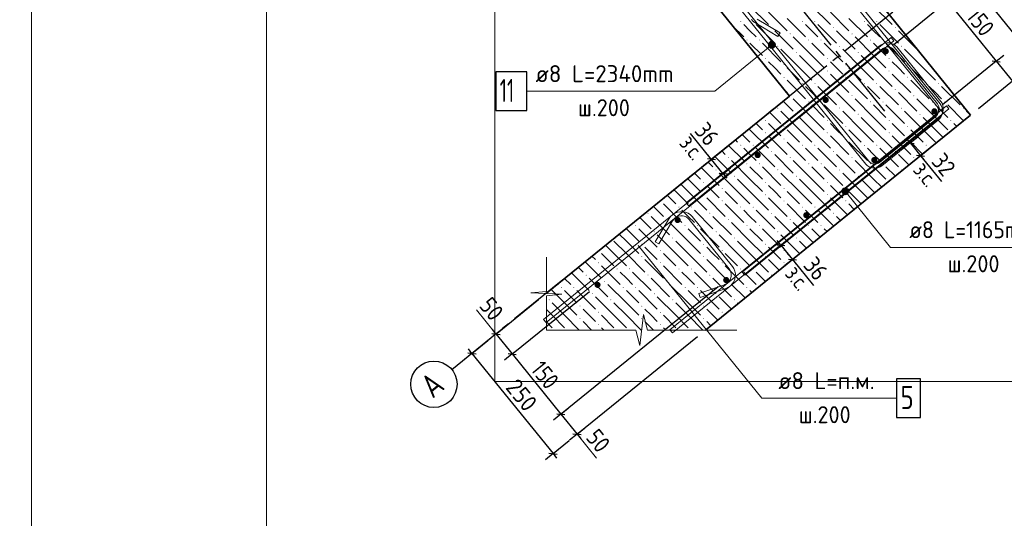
# Model space of a CAD drawing. Header units: millimetres. Extents: x 0 to 42000, y 0 to 29700.
# Tile 18 of 20: x 22846 to 35588, y 16681 to 23129. Entities that reach past the tile are written whole.
import ezdxf

# ---------------------------------------------------------------- set-up
doc = ezdxf.new("R2010")
doc.units = ezdxf.units.MM
doc.linetypes.add('______5', pattern=[1100, 800, -100, 100, -100])
for name, color, linetype, lineweight in [('Standard', 7, 'Continuous', 25), ('ЖБ Стена верхний уровень', 7, 'Continuous', 35), ('Позиционная метка линия выноска', 7, 'Continuous', 13), ('Примечания', 7, 'Continuous', 13), ('Стена обрамление П-обр.', 7, 'Continuous', 35), ('Стена фоновая арматура У1', 7, 'Continuous', 18), ('Стена фоновая арматура Х1', 7, 'Continuous', 35), ('Стена фоновая затяжка С-обр.', 52, 'Continuous', 25)]:
    doc.layers.add(name, color=color, linetype=linetype, lineweight=lineweight)
doc.layers.add('Оси', color=7, linetype='______5')
doc.layers.add('Размерная выноска', color=7, linetype='Continuous')
doc.layers.add('Стена Хомут', color=7, linetype='Continuous', lineweight=25, true_color=0x6e3c1e)
doc.styles.add('ISOCPEUR', font='txt')

msp = doc.modelspace()

# ---------------------------------------------------------------- hatches: boundary and pattern name
at = {"layer": 'ЖБ Стена верхний уровень', "linetype": 'Continuous', "lineweight": 18, "transparency": 33554687}
for points in [[(32171, 23106), (32177, 23112), (32184, 23106), (32177, 23099)], [(32331, 23106), (32337, 23112), (32344, 23106), (32337, 23099)], [(32971, 23106), (32977, 23112), (32984, 23106), (32977, 23099)], [(33131, 23106), (33137, 23112), (33144, 23106), (33137, 23099)], [(33771, 23106), (33777, 23112), (33784, 23106), (33777, 23099)], [(33931, 23106), (33937, 23112), (33944, 23106), (33937, 23099)], [(32571, 23026), (32577, 23032), (32584, 23026), (32577, 23019)], [(32811, 22946), (32817, 22952), (32824, 22946), (32817, 22939)], [(33371, 23026), (33377, 23032), (33384, 23026), (33377, 23019)], [(33611, 22946), (33617, 22952), (33624, 22946), (33617, 22939)], [(34171, 23026), (34177, 23032), (34184, 23026), (34177, 23019)], [(32251, 22866), (32257, 22872), (32264, 22866), (32257, 22859)], [(32411, 22866), (32417, 22872), (32424, 22866), (32417, 22859)], [(33051, 22866), (33057, 22872), (33064, 22866), (33057, 22859)], [(33211, 22866), (33217, 22872), (33224, 22866), (33217, 22859)], [(33851, 22866), (33857, 22872), (33864, 22866), (33857, 22859)], [(34011, 22866), (34017, 22872), (34024, 22866), (34017, 22859)], [(32651, 22786), (32657, 22792), (32664, 22786), (32657, 22779)], [(32891, 22706), (32897, 22712), (32904, 22706), (32897, 22699)], [(33451, 22786), (33457, 22792), (33464, 22786), (33457, 22779)], [(33691, 22706), (33697, 22712), (33704, 22706), (33697, 22699)], [(34251, 22786), (34257, 22792), (34264, 22786), (34257, 22779)], [(34491, 22706), (34493, 22708), (34499, 22701), (34497, 22699)], [(32491, 22626), (32497, 22632), (32504, 22626), (32497, 22619)], [(33291, 22626), (33297, 22632), (33304, 22626), (33297, 22619)], [(34091, 22626), (34097, 22632), (34104, 22626), (34097, 22619)], [(32731, 22546), (32737, 22552), (32744, 22546), (32737, 22539)], [(33291, 22466), (33297, 22472), (33304, 22466), (33297, 22459)], [(33531, 22546), (33537, 22552), (33544, 22546), (33537, 22539)], [(34091, 22466), (34097, 22472), (34104, 22466), (34097, 22459)], [(34331, 22546), (34337, 22552), (34344, 22546), (34337, 22539)], [(32731, 22386), (32737, 22392), (32744, 22386), (32737, 22379)], [(32971, 22306), (32977, 22312), (32984, 22306), (32977, 22299)], [(33131, 22306), (33137, 22312), (33144, 22306), (33137, 22299)], [(33531, 22386), (33537, 22392), (33544, 22386), (33537, 22379)], [(33771, 22306), (33777, 22312), (33784, 22306), (33777, 22299)], [(33931, 22306), (33937, 22312), (33944, 22306), (33937, 22299)], [(34331, 22386), (34337, 22392), (34344, 22386), (34337, 22379)], [(34571, 22306), (34577, 22312), (34584, 22306), (34577, 22299)], [(34731, 22306), (34737, 22312), (34744, 22306), (34737, 22299)], [(33371, 22226), (33377, 22232), (33384, 22226), (33377, 22219)], [(34171, 22226), (34177, 22232), (34184, 22226), (34177, 22219)], [(32811, 22146), (32817, 22152), (32824, 22146), (32817, 22139)], [(33051, 22066), (33057, 22072), (33064, 22066), (33057, 22059)], [(33211, 22066), (33217, 22072), (33224, 22066), (33217, 22059)], [(33611, 22146), (33617, 22152), (33624, 22146), (33617, 22139)], [(33851, 22066), (33857, 22072), (33864, 22066), (33857, 22059)], [(34011, 22066), (34017, 22072), (34024, 22066), (34017, 22059)], [(34411, 22146), (34417, 22152), (34424, 22146), (34417, 22139)], [(34651, 22066), (34657, 22072), (34664, 22066), (34657, 22059)], [(34811, 22066), (34817, 22072), (34824, 22066), (34817, 22059)], [(32651, 21986), (32657, 21992), (32664, 21986), (32657, 21979)], [(33451, 21986), (33457, 21992), (33464, 21986), (33457, 21979)], [(34251, 21986), (34257, 21992), (34264, 21986), (34257, 21979)], [(35051, 21986), (35057, 21992), (35064, 21986), (35057, 21979)], [(32491, 21826), (32497, 21832), (32504, 21826), (32497, 21819)], [(32891, 21906), (32897, 21912), (32904, 21906), (32897, 21899)], [(33291, 21826), (33297, 21832), (33304, 21826), (33297, 21819)], [(33691, 21906), (33697, 21912), (33704, 21906), (33697, 21899)], [(34091, 21826), (34097, 21832), (34104, 21826), (34097, 21819)], [(34491, 21906), (34497, 21912), (34504, 21906), (34497, 21899)], [(34891, 21826), (34897, 21832), (34904, 21826), (34897, 21819)], [(32491, 21666), (32497, 21672), (32504, 21666), (32497, 21659)], [(32731, 21746), (32737, 21752), (32744, 21746), (32737, 21739)], [(33291, 21666), (33297, 21672), (33304, 21666), (33297, 21659)], [(33531, 21746), (33537, 21752), (33544, 21746), (33537, 21739)], [(34091, 21666), (34097, 21672), (34104, 21666), (34097, 21659)], [(34331, 21746), (34337, 21752), (34344, 21746), (34337, 21739)], [(32731, 21586), (32737, 21592), (32744, 21586), (32737, 21579)], [(33531, 21586), (33537, 21592), (33544, 21586), (33537, 21579)], [(34331, 21586), (34337, 21592), (34344, 21586), (34337, 21579)], [(32171, 21506), (32177, 21512), (32184, 21506), (32177, 21499)], [(32331, 21506), (32337, 21512), (32344, 21506), (32337, 21499)], [(32571, 21426), (32577, 21432), (32584, 21426), (32577, 21419)], [(32971, 21506), (32977, 21512), (32984, 21506), (32977, 21499)], [(33131, 21506), (33137, 21512), (33144, 21506), (33137, 21499)], [(33371, 21426), (33377, 21432), (33384, 21426), (33377, 21419)], [(33771, 21506), (33777, 21512), (33784, 21506), (33777, 21499)], [(33931, 21506), (33937, 21512), (33944, 21506), (33937, 21499)], [(34171, 21426), (34177, 21432), (34184, 21426), (34177, 21419)], [(34571, 21506), (34577, 21512), (34584, 21506), (34577, 21499)], [(32011, 21346), (32017, 21352), (32024, 21346), (32017, 21339)], [(32811, 21346), (32817, 21352), (32824, 21346), (32817, 21339)], [(33611, 21346), (33617, 21352), (33624, 21346), (33617, 21339)], [(34411, 21346), (34417, 21352), (34424, 21346), (34417, 21339)], [(31851, 21186), (31857, 21192), (31864, 21186), (31857, 21179)], [(32251, 21266), (32257, 21272), (32264, 21266), (32257, 21259)], [(32411, 21266), (32417, 21272), (32424, 21266), (32417, 21259)], [(32651, 21186), (32657, 21192), (32664, 21186), (32657, 21179)], [(33051, 21266), (33057, 21272), (33064, 21266), (33057, 21259)], [(33211, 21266), (33217, 21272), (33224, 21266), (33217, 21259)], [(33451, 21186), (33457, 21192), (33464, 21186), (33457, 21179)], [(33851, 21266), (33857, 21272), (33864, 21266), (33857, 21259)], [(34011, 21266), (34017, 21272), (34024, 21266), (34017, 21259)], [(34251, 21186), (34257, 21192), (34264, 21186), (34257, 21179)], [(31691, 21026), (31697, 21032), (31704, 21026), (31697, 21019)], [(32091, 21106), (32097, 21112), (32104, 21106), (32097, 21099)], [(32491, 21026), (32497, 21032), (32504, 21026), (32497, 21019)], [(32891, 21106), (32897, 21112), (32904, 21106), (32897, 21099)], [(33291, 21026), (33297, 21032), (33304, 21026), (33297, 21019)], [(33691, 21106), (33697, 21112), (33704, 21106), (33697, 21099)], [(31931, 20946), (31937, 20952), (31944, 20946), (31937, 20939)], [(32731, 20946), (32737, 20952), (32744, 20946), (32737, 20939)], [(33531, 20946), (33537, 20952), (33544, 20946), (33537, 20939)], [(31140, 20790), (31144, 20786), (31137, 20779), (31133, 20784)], [(31691, 20866), (31697, 20872), (31704, 20866), (31697, 20859)], [(31931, 20786), (31937, 20792), (31944, 20786), (31937, 20779)], [(32491, 20866), (32497, 20872), (32504, 20866), (32497, 20859)], [(32731, 20786), (32737, 20792), (32744, 20786), (32737, 20779)], [(33291, 20866), (33297, 20872), (33304, 20866), (33297, 20859)], [(33531, 20786), (33537, 20792), (33544, 20786), (33537, 20779)], [(31371, 20706), (31377, 20712), (31384, 20706), (31377, 20699)], [(31531, 20706), (31537, 20712), (31544, 20706), (31537, 20699)], [(32171, 20706), (32177, 20712), (32184, 20706), (32177, 20699)], [(32331, 20706), (32337, 20712), (32344, 20706), (32337, 20699)], [(32971, 20706), (32977, 20712), (32984, 20706), (32977, 20699)], [(33131, 20706), (33137, 20712), (33144, 20706), (33137, 20699)], [(30971, 20626), (30977, 20632), (30984, 20626), (30977, 20619)], [(31211, 20546), (31217, 20552), (31224, 20546), (31217, 20539)], [(31771, 20626), (31777, 20632), (31784, 20626), (31777, 20619)], [(32011, 20546), (32017, 20552), (32024, 20546), (32017, 20539)], [(32571, 20626), (32577, 20632), (32584, 20626), (32577, 20619)], [(32811, 20546), (32817, 20552), (32824, 20546), (32817, 20539)], [(33371, 20626), (33377, 20632), (33384, 20626), (33377, 20619)], [(30811, 20466), (30817, 20472), (30824, 20466), (30817, 20459)], [(31051, 20386), (31057, 20392), (31064, 20386), (31057, 20379)], [(31451, 20466), (31457, 20472), (31464, 20466), (31457, 20459)], [(31611, 20466), (31617, 20472), (31624, 20466), (31617, 20459)], [(31851, 20386), (31857, 20392), (31864, 20386), (31857, 20379)], [(32251, 20466), (32257, 20472), (32264, 20466), (32257, 20459)], [(32411, 20466), (32417, 20472), (32424, 20466), (32417, 20459)], [(32651, 20386), (32657, 20392), (32664, 20386), (32657, 20379)], [(33051, 20466), (33057, 20472), (33064, 20466), (33057, 20459)], [(33211, 20466), (33217, 20472), (33224, 20466), (33217, 20459)], [(31291, 20306), (31297, 20312), (31304, 20306), (31297, 20299)], [(32091, 20306), (32097, 20312), (32104, 20306), (32097, 20299)], [(32891, 20306), (32897, 20312), (32904, 20306), (32897, 20299)], [(30340, 20142), (30337, 20139), (30337, 20139)], [(30891, 20226), (30897, 20232), (30904, 20226), (30897, 20219)], [(31131, 20146), (31137, 20152), (31144, 20146), (31137, 20139)], [(31691, 20226), (31697, 20232), (31704, 20226), (31697, 20219)], [(31931, 20146), (31937, 20152), (31944, 20146), (31937, 20139)], [(32491, 20226), (32497, 20232), (32504, 20226), (32497, 20219)], [(32731, 20146), (32737, 20152), (32744, 20146), (32737, 20139)], [(30891, 20066), (30897, 20072), (30904, 20066), (30897, 20059)], [(31691, 20066), (31697, 20072), (31704, 20066), (31697, 20059)], [(32491, 20066), (32497, 20072), (32504, 20066), (32497, 20059)], [(30331, 19986), (30337, 19992), (30344, 19986), (30337, 19979)], [(30571, 19906), (30577, 19912), (30584, 19906), (30577, 19899)], [(30731, 19906), (30737, 19912), (30744, 19906), (30737, 19899)], [(31131, 19986), (31137, 19992), (31144, 19986), (31137, 19979)], [(31371, 19906), (31377, 19912), (31384, 19906), (31377, 19899)], [(31531, 19906), (31537, 19912), (31544, 19906), (31537, 19899)], [(31931, 19986), (31937, 19992), (31944, 19986), (31937, 19979)], [(32171, 19906), (32177, 19912), (32184, 19906), (32177, 19899)], [(32331, 19906), (32337, 19912), (32344, 19906), (32337, 19899)], [(32731, 19986), (32737, 19992), (32744, 19986), (32737, 19979)], [(30171, 19826), (30177, 19832), (30184, 19826), (30177, 19819)], [(30411, 19746), (30417, 19752), (30424, 19746), (30417, 19739)], [(30971, 19826), (30977, 19832), (30984, 19826), (30977, 19819)], [(31211, 19746), (31217, 19752), (31224, 19746), (31217, 19739)], [(31771, 19826), (31777, 19832), (31784, 19826), (31777, 19819)], [(32011, 19746), (32017, 19752), (32024, 19746), (32017, 19739)], [(32571, 19826), (32577, 19832), (32584, 19826), (32577, 19819)], [(29851, 19666), (29857, 19672), (29864, 19666), (29857, 19659)], [(30011, 19666), (30017, 19672), (30024, 19666), (30017, 19659)], [(30651, 19666), (30657, 19672), (30664, 19666), (30657, 19659)], [(30811, 19666), (30817, 19672), (30824, 19666), (30817, 19659)], [(31451, 19666), (31457, 19672), (31464, 19666), (31457, 19659)], [(31611, 19666), (31617, 19672), (31624, 19666), (31617, 19659)], [(32251, 19666), (32257, 19672), (32264, 19666), (32257, 19659)], [(29691, 19506), (29697, 19512), (29704, 19506), (29697, 19499)], [(30251, 19586), (30257, 19592), (30264, 19586), (30257, 19579)], [(30491, 19506), (30497, 19512), (30504, 19506), (30497, 19499)], [(31051, 19586), (31057, 19592), (31064, 19586), (31057, 19579)], [(31291, 19506), (31297, 19512), (31304, 19506), (31297, 19499)], [(31851, 19586), (31857, 19592), (31864, 19586), (31857, 19579)], [(32091, 19506), (32097, 19512), (32104, 19506), (32097, 19499)], [(30091, 19426), (30097, 19432), (30104, 19426), (30097, 19419)], [(30891, 19426), (30897, 19432), (30904, 19426), (30897, 19419)], [(31691, 19426), (31697, 19432), (31704, 19426), (31697, 19419)], [(30091, 19266), (30097, 19272), (30104, 19266), (30097, 19259)], [(30331, 19346), (30337, 19352), (30344, 19346), (30337, 19339)], [(30891, 19266), (30897, 19272), (30904, 19266), (30897, 19259)], [(31131, 19346), (31137, 19352), (31144, 19346), (31137, 19339)], [(31691, 19266), (31697, 19272), (31704, 19266), (31697, 19259)], [(31931, 19346), (31937, 19352), (31944, 19346), (31937, 19339)], [(30331, 19186), (30337, 19192), (30344, 19186), (30337, 19179)], [(31131, 19186), (31137, 19192), (31144, 19186), (31137, 19179)]]:
    msp.add_hatch(color=7, dxfattribs=at).paths.add_polyline_path(points, flags=16)
at = {"layer": 'Позиционная метка линия выноска', "linetype": 'Continuous', "lineweight": 13, "transparency": 33554687}
for points in [[(32536, 22797), (32587, 22759), (32538, 22820)], [(32538, 22820), (32609, 22769), (32552, 22839)], [(32538, 22820), (32587, 22759), (32609, 22769)], [(32552, 22839), (32622, 22788), (32573, 22848)], [(32552, 22839), (32609, 22769), (32622, 22788)], [(32573, 22848), (32622, 22788), (32625, 22810)], [(32573, 22848), (32625, 22810), (32596, 22845)], [(32596, 22845), (32625, 22810), (32615, 22832)], [(32564, 22762), (32536, 22797), (32545, 22775)], [(32536, 22797), (32564, 22762), (32587, 22759)], [(33486, 20904), (33546, 20953), (33523, 20955)], [(33486, 20904), (33523, 20955), (33488, 20927)], [(33495, 20882), (33546, 20953), (33486, 20904)], [(33488, 20927), (33523, 20955), (33501, 20946)], [(33495, 20882), (33565, 20939), (33546, 20953)], [(33514, 20869), (33565, 20939), (33495, 20882)], [(33514, 20869), (33574, 20918), (33565, 20939)], [(33537, 20866), (33574, 20918), (33514, 20869)], [(33537, 20866), (33572, 20895), (33574, 20918)], [(33572, 20895), (33537, 20866), (33558, 20876)]]:
    msp.add_hatch(color=7, dxfattribs=at).paths.add_polyline_path(points)
at = {"layer": 'Стена фоновая арматура Х1', "linetype": 'Continuous', "lineweight": 18, "transparency": 33554687}
for points in [[(34094, 22721), (34091, 22736), (34082, 22749), (34070, 22758), (34054, 22761), (34039, 22758), (34026, 22749), (34017, 22736), (34014, 22721), (34017, 22705), (34026, 22692), (34039, 22684), (34054, 22681), (34070, 22684), (34082, 22692), (34091, 22705)], [(33317, 22091), (33314, 22107), (33305, 22120), (33292, 22128), (33277, 22131), (33262, 22128), (33249, 22120), (33240, 22107), (33237, 22091), (33240, 22076), (33249, 22063), (33262, 22054), (33277, 22051), (33292, 22054), (33305, 22063), (33314, 22076)], [(34724, 21944), (34720, 21959), (34712, 21972), (34699, 21981), (34684, 21984), (34668, 21981), (34655, 21972), (34647, 21959), (34644, 21944), (34647, 21928), (34655, 21915), (34668, 21907), (34684, 21904), (34699, 21907), (34712, 21915), (34720, 21928)], [(32436, 21378), (32433, 21394), (32425, 21407), (32412, 21415), (32396, 21418), (32381, 21415), (32368, 21407), (32359, 21394), (32356, 21378), (32359, 21363), (32368, 21350), (32381, 21341), (32396, 21338), (32412, 21341), (32425, 21350), (32433, 21363)], [(33946, 21314), (33943, 21330), (33935, 21343), (33922, 21351), (33906, 21354), (33891, 21351), (33878, 21343), (33869, 21330), (33866, 21314), (33869, 21299), (33878, 21286), (33891, 21277), (33906, 21274), (33922, 21277), (33935, 21286), (33943, 21299)], [(31400, 20539), (31397, 20554), (31388, 20567), (31375, 20576), (31360, 20579), (31345, 20576), (31332, 20567), (31323, 20554), (31320, 20539), (31323, 20524), (31332, 20511), (31345, 20502), (31360, 20499), (31375, 20502), (31388, 20511), (31397, 20524)], [(33066, 20601), (33063, 20616), (33054, 20629), (33041, 20638), (33026, 20641), (33010, 20638), (32997, 20629), (32989, 20616), (32986, 20601), (32989, 20586), (32997, 20573), (33010, 20564), (33026, 20561), (33041, 20564), (33054, 20573), (33063, 20586)], [(32029, 19762), (32026, 19777), (32018, 19790), (32005, 19799), (31989, 19802), (31974, 19799), (31961, 19790), (31952, 19777), (31949, 19762), (31952, 19747), (31961, 19734), (31974, 19725), (31989, 19722), (32005, 19725), (32018, 19734), (32026, 19747)], [(30364, 19700), (30361, 19715), (30352, 19728), (30339, 19737), (30324, 19740), (30309, 19737), (30296, 19728), (30287, 19715), (30284, 19700), (30287, 19685), (30296, 19672), (30309, 19663), (30324, 19660), (30339, 19663), (30352, 19672), (30361, 19685)]]:
    msp.add_hatch(color=7, dxfattribs=at).paths.add_polyline_path(points)

# ---------------------------------------------------------------- linework, layer by layer
at = {"layer": 'Standard', "color": 7, "linetype": 'Continuous', "lineweight": -3, "transparency": 33554687}
for p, q in [((34854, 23368), (34158, 22805)), ((34854, 23368), (35483, 22591)), ((35483, 22591), (34787, 22028)), ((35483, 22591), (35386, 22513)), ((35483, 22591), (35580, 22670)), ((35483, 22591), (35693, 22332)), ((35693, 22332), (35256, 21978)), ((34370, 21536), (34273, 21457)), ((34370, 21536), (34323, 21594)), ((34370, 21536), (34468, 21614)), ((34505, 21370), (34602, 21449)), ((31798, 21323), (31701, 21244)), ((31798, 21323), (31751, 21381)), ((31798, 21323), (31895, 21401)), ((31949, 21136), (31798, 21323)), ((34505, 21370), (34408, 21291)), ((34505, 21370), (34552, 21312)), ((31949, 21136), (32046, 21215)), ((31949, 21136), (31852, 21057)), ((31949, 21136), (31996, 21078)), ((32696, 20214), (32649, 20272)), ((32696, 20214), (32793, 20293)), ((32696, 20214), (32599, 20135)), ((32847, 20027), (32750, 19949)), ((32847, 20027), (32944, 20106)), ((32847, 20027), (32894, 19969)), ((29010, 19065), (28963, 19123)), ((29010, 19065), (29107, 19143)), ((29010, 19065), (28913, 18986)), ((29010, 19065), (29219, 18806)), ((28699, 18813), (28652, 18871)), ((28699, 18813), (28796, 18892)), ((29219, 18806), (29317, 18884)), ((28699, 18813), (28602, 18734)), ((28699, 18813), (29748, 17518)), ((29219, 18806), (29122, 18727)), ((29219, 18806), (29849, 18029)), ((29849, 18029), (29946, 18107)), ((29849, 18029), (29752, 17950)), ((29849, 18029), (30059, 17770)), ((30059, 17770), (30156, 17848)), ((30059, 17770), (29961, 17691)), ((30059, 17770), (30106, 17711)), ((29748, 17518), (29955, 17686)), ((29748, 17518), (29845, 17596)), ((29748, 17518), (29651, 17439)), ((29748, 17518), (29795, 17459))]:
    msp.add_line(p, q, dxfattribs=at)
at = {"layer": 'Standard', "color": 7, "linetype": 'Continuous', "lineweight": 25, "transparency": 33554687}
for p, q in [((35430, 22597), (35536, 22586)), ((34318, 21541), (34423, 21530)), ((31851, 21317), (31745, 21328)), ((34452, 21375), (34557, 21364)), ((32002, 21131), (31896, 21142)), ((32643, 20219), (32749, 20208)), ((32794, 20033), (32900, 20022)), ((28957, 19070), (29062, 19059)), ((28646, 18819), (28752, 18807)), ((29167, 18811), (29272, 18800)), ((29796, 18034), (29902, 18023)), ((30006, 17775), (30111, 17764)), ((29695, 17523), (29800, 17512))]:
    msp.add_line(p, q, dxfattribs=at)
at = {"layer": 'Standard', "color": 7, "linetype": 'Continuous', "lineweight": 13, "transparency": 33554687}
for p, q in [((29010, 19065), (28758, 19376)), ((30310, 17459), (30059, 17770))]:
    msp.add_line(p, q, dxfattribs=at)
for points in [[(26042, 29200), (2000, 29200), (2000, 5158), (26042, 5158), (26042, 29200)], [(23000, 29200), (23000, 6000), (41500, 6000), (41500, 29200), (23000, 29200)]]:
    msp.add_lwpolyline(points, dxfattribs=at)
at = {"layer": 'Standard', "color": 254, "linetype": 'Continuous', "lineweight": 13, "true_color": 0xc4c4ff, "transparency": 33554687}
msp.add_lwpolyline([(28995, 18449), (36401, 18449), (36401, 28052), (28995, 28052), (28995, 18449)], dxfattribs=at)
at = {"layer": 'Standard', "color": 7, "linetype": 'Continuous', "lineweight": -3, "transparency": 33554687}
for points in [[(31808, 27765), (33624, 25522), (33624, 25522), (36004, 22584)], [(34370, 21536), (34445, 21444), (34445, 21444), (34505, 21370)], [(32696, 20214), (32697, 20213), (32697, 20213), (32847, 20027)], [(29849, 18029), (29862, 18039), (29862, 18039), (31886, 19678)], [(29010, 19065), (29023, 19075), (29023, 19075), (29023, 19075), (29023, 19075), (29558, 19509)], [(29219, 18806), (29233, 18816), (29233, 18816), (29233, 18816), (29233, 18816), (30220, 19616)], [(30059, 17770), (30072, 17780), (30072, 17780), (31618, 19032)], [(28699, 18813), (28789, 18886), (28789, 18886), (28906, 18981)]]:
    msp.add_lwpolyline(points, dxfattribs=at)
at = {"layer": 'ЖБ Стена верхний уровень', "color": 7, "linetype": 'Continuous', "lineweight": 35, "transparency": 33554687}
for p, q in [((35152, 21894), (30957, 27075)), ((29662, 26026), (32808, 22141)), ((32808, 22141), (29662, 19593)), ((33857, 20845), (35152, 21894)), ((31721, 19116), (33857, 20845))]:
    msp.add_line(p, q, dxfattribs=at)
at = {"layer": 'ЖБ Стена верхний уровень', "color": 9, "linetype": 'Continuous', "lineweight": 18, "true_color": 0xc7c7c7, "transparency": 33554687}
for p, q in [((32297, 23306), (32537, 23066)), ((32537, 23226), (32777, 22986)), ((33097, 23306), (33337, 23066)), ((33337, 23226), (33577, 22986)), ((33897, 23306), (34137, 23066)), ((32297, 22986), (32217, 23066)), ((32377, 23066), (32617, 22826)), ((32777, 23146), (33017, 22906)), ((33097, 22986), (33017, 23066)), ((33177, 23066), (33417, 22826)), ((33577, 23146), (33817, 22906)), ((33897, 22986), (33817, 23066)), ((33977, 23066), (34217, 22826)), ((32068, 23055), (32217, 22906)), ((32377, 22906), (32297, 22986)), ((32617, 22986), (32857, 22746)), ((33177, 22906), (33097, 22986)), ((33417, 22986), (33657, 22746)), ((33977, 22906), (33897, 22986)), ((34217, 22986), (34457, 22746)), ((32297, 22826), (32457, 22666)), ((32457, 22826), (32697, 22586)), ((33097, 22666), (32857, 22906)), ((33097, 22826), (33257, 22666)), ((33257, 22826), (33497, 22586)), ((33897, 22666), (33657, 22906)), ((33897, 22826), (34057, 22666)), ((34057, 22826), (34297, 22586)), ((32937, 22506), (32697, 22746)), ((33737, 22506), (33497, 22746)), ((34537, 22506), (34297, 22746)), ((32617, 22506), (32537, 22586)), ((32937, 22666), (33097, 22506)), ((33097, 22666), (33257, 22506)), ((33417, 22506), (33337, 22586)), ((33737, 22666), (33897, 22506)), ((33897, 22666), (34057, 22506)), ((34217, 22506), (34137, 22586)), ((32697, 22426), (32617, 22506)), ((32777, 22506), (32937, 22346)), ((32937, 22506), (33097, 22346)), ((33097, 22506), (33337, 22266)), ((33497, 22426), (33417, 22506)), ((33577, 22506), (33737, 22346)), ((33737, 22506), (33897, 22346)), ((33897, 22506), (34137, 22266)), ((34297, 22426), (34217, 22506)), ((34377, 22506), (34537, 22346)), ((34537, 22506), (34697, 22346)), ((32777, 22346), (33017, 22106)), ((33337, 22426), (33577, 22186)), ((33577, 22346), (33817, 22106)), ((34137, 22426), (34377, 22186)), ((34377, 22346), (34617, 22106)), ((32749, 22214), (32777, 22186)), ((33097, 22186), (33017, 22266)), ((33177, 22106), (33097, 22186)), ((33177, 22266), (33417, 22026)), ((33417, 22186), (33657, 21946)), ((33897, 22186), (33817, 22266)), ((33977, 22106), (33897, 22186)), ((33977, 22266), (34217, 22026)), ((34217, 22186), (34457, 21946)), ((34697, 22186), (34617, 22266)), ((34777, 22106), (34697, 22186)), ((34777, 22266), (35017, 22026)), ((32728, 22075), (32857, 21946)), ((33097, 21866), (32857, 22106)), ((33897, 21866), (33657, 22106)), ((34697, 21866), (34457, 22106)), ((32551, 21932), (32697, 21786)), ((32937, 21706), (32697, 21946)), ((33097, 22026), (33257, 21866)), ((33257, 22026), (33497, 21786)), ((33737, 21706), (33497, 21946)), ((33897, 22026), (34057, 21866)), ((34057, 22026), (34297, 21786)), ((34537, 21706), (34297, 21946)), ((34697, 22026), (34857, 21866)), ((34857, 22026), (35062, 21821)), ((35150, 21893), (35097, 21946)), ((32374, 21789), (32457, 21706)), ((32937, 21866), (33097, 21706)), ((33097, 21866), (33257, 21706)), ((33737, 21866), (33897, 21706)), ((33897, 21866), (34057, 21706)), ((34537, 21866), (34697, 21706)), ((34697, 21866), (34857, 21706)), ((32285, 21717), (32297, 21706)), ((32297, 21706), (32537, 21466)), ((32617, 21706), (32537, 21786)), ((32697, 21626), (32617, 21706)), ((32777, 21706), (32937, 21546)), ((32937, 21706), (33097, 21546)), ((33097, 21706), (33337, 21466)), ((33417, 21706), (33337, 21786)), ((33497, 21626), (33417, 21706)), ((33577, 21706), (33737, 21546)), ((33737, 21706), (33897, 21546)), ((33897, 21706), (34137, 21466)), ((34217, 21706), (34137, 21786)), ((34297, 21626), (34217, 21706)), ((34377, 21706), (34537, 21546)), ((34537, 21706), (34697, 21546)), ((34697, 21706), (34797, 21606)), ((34973, 21749), (34937, 21786)), ((32109, 21574), (32137, 21546)), ((32197, 21646), (32297, 21546)), ((32537, 21626), (32777, 21386)), ((32777, 21546), (33017, 21306)), ((33337, 21626), (33577, 21386)), ((33577, 21546), (33817, 21306)), ((34137, 21626), (34377, 21386)), ((34377, 21546), (34531, 21391)), ((31932, 21431), (31977, 21386)), ((32020, 21503), (32217, 21306)), ((32297, 21386), (32217, 21466)), ((32377, 21466), (32617, 21226)), ((33097, 21386), (33017, 21466)), ((33177, 21466), (33417, 21226)), ((33897, 21386), (33817, 21466)), ((33977, 21466), (34217, 21226)), ((34620, 21463), (34617, 21466)), ((31755, 21288), (31817, 21226)), ((31843, 21359), (32057, 21146)), ((32297, 21066), (32057, 21306)), ((32377, 21306), (32297, 21386)), ((32617, 21386), (32857, 21146)), ((33097, 21066), (32857, 21306)), ((33177, 21306), (33097, 21386)), ((33417, 21386), (33430, 21373)), ((33430, 21373), (33657, 21146)), ((33897, 21066), (33657, 21306)), ((33977, 21306), (33897, 21386)), ((34217, 21386), (34355, 21248)), ((31667, 21216), (31897, 20986)), ((32297, 21226), (32457, 21066)), ((32457, 21226), (32697, 20986)), ((33097, 21226), (33257, 21066)), ((33257, 21226), (33497, 20986)), ((33897, 21226), (34057, 21066)), ((34057, 21226), (34178, 21105)), ((31497, 21066), (31490, 21073)), ((31497, 21066), (31657, 20906)), ((31578, 21145), (31657, 21066)), ((32137, 20906), (31897, 21146)), ((32137, 21066), (32297, 20906)), ((32297, 21066), (32457, 20906)), ((32937, 20906), (32697, 21146)), ((32937, 21066), (33097, 20906)), ((33097, 21066), (33257, 20906)), ((33737, 20906), (33497, 21146)), ((33737, 21066), (33897, 20906)), ((33897, 21066), (34001, 20962)), ((31337, 20906), (31313, 20930)), ((31337, 20906), (31497, 20746)), ((31401, 21001), (31497, 20906)), ((31497, 20906), (31737, 20666)), ((31817, 20906), (31737, 20986)), ((31897, 20826), (31817, 20906)), ((31977, 20906), (32137, 20746)), ((32137, 20906), (32297, 20746)), ((32297, 20906), (32537, 20666)), ((32617, 20906), (32537, 20986)), ((32697, 20826), (32617, 20906)), ((32777, 20906), (32937, 20746)), ((32937, 20906), (33097, 20746)), ((33097, 20906), (33337, 20666)), ((33417, 20906), (33337, 20986)), ((33497, 20826), (33417, 20906)), ((33577, 20906), (33736, 20747)), ((33737, 20906), (33824, 20819)), ((33897, 20906), (33913, 20890)), ((31225, 20858), (31337, 20746)), ((31737, 20826), (31977, 20586)), ((32537, 20826), (32777, 20586)), ((33337, 20826), (33559, 20604)), ((31048, 20715), (31177, 20586)), ((31177, 20746), (31417, 20506)), ((31497, 20586), (31417, 20666)), ((31577, 20666), (31817, 20426)), ((31977, 20746), (32217, 20506)), ((32297, 20586), (32217, 20666)), ((32377, 20666), (32617, 20426)), ((32777, 20746), (33017, 20506)), ((33097, 20586), (33017, 20666)), ((33177, 20666), (33382, 20461)), ((33577, 20746), (33647, 20676)), ((30871, 20572), (31017, 20426)), ((31017, 20586), (31257, 20346)), ((31577, 20506), (31497, 20586)), ((31817, 20586), (32057, 20346)), ((32377, 20506), (32297, 20586)), ((32617, 20586), (32857, 20346)), ((33177, 20506), (33097, 20586)), ((33417, 20586), (33470, 20532)), ((30697, 20426), (30857, 20266)), ((30857, 20426), (31097, 20186)), ((31497, 20266), (31257, 20506)), ((31497, 20426), (31657, 20266)), ((31657, 20426), (31897, 20186)), ((32297, 20266), (32057, 20506)), ((32297, 20426), (32457, 20266)), ((32457, 20426), (32697, 20186)), ((33097, 20266), (32857, 20506)), ((33097, 20426), (33205, 20318)), ((33257, 20426), (33294, 20389)), ((30537, 20266), (30697, 20106)), ((30697, 20266), (30606, 20357)), ((30697, 20266), (30857, 20106)), ((31337, 20106), (31097, 20346)), ((31337, 20266), (31497, 20106)), ((31497, 20266), (31657, 20106)), ((32137, 20106), (31897, 20346)), ((32137, 20266), (32297, 20106)), ((32297, 20266), (32457, 20106)), ((32937, 20106), (32697, 20346)), ((32937, 20266), (33028, 20174)), ((33097, 20266), (33117, 20246)), ((30537, 20106), (30429, 20214)), ((31017, 20106), (30937, 20186)), ((31817, 20106), (31737, 20186)), ((32617, 20106), (32537, 20186)), ((30297, 20026), (30252, 20071)), ((30377, 20106), (30537, 19946)), ((30537, 20106), (30697, 19946)), ((30697, 20106), (30937, 19866)), ((30937, 20026), (31177, 19786)), ((31097, 20026), (31017, 20106)), ((31177, 20106), (31337, 19946)), ((31337, 20106), (31497, 19946)), ((31497, 20106), (31737, 19866)), ((31737, 20026), (31977, 19786)), ((31897, 20026), (31817, 20106)), ((31977, 20106), (32137, 19946)), ((32137, 20106), (32297, 19946)), ((32297, 20106), (32537, 19866)), ((32537, 20026), (32675, 19888)), ((32697, 20026), (32617, 20106)), ((32777, 20106), (32852, 20031)), ((32937, 20106), (32940, 20103)), ((30075, 19928), (30137, 19866)), ((30164, 19999), (30377, 19786)), ((30377, 19946), (30617, 19706)), ((31177, 19946), (31417, 19706)), ((31977, 19946), (32217, 19706)), ((29977, 19706), (29898, 19784)), ((29987, 19856), (30217, 19626)), ((30217, 19786), (30457, 19546)), ((30697, 19786), (30617, 19866)), ((30777, 19706), (30697, 19786)), ((30777, 19866), (31017, 19626)), ((31017, 19786), (31257, 19546)), ((31497, 19786), (31417, 19866)), ((31577, 19706), (31497, 19786)), ((31577, 19866), (31817, 19626)), ((31817, 19786), (32057, 19546)), ((32297, 19786), (32217, 19866)), ((32377, 19706), (32297, 19786)), ((32377, 19866), (32498, 19745)), ((29897, 19466), (29722, 19641)), ((29810, 19713), (29817, 19706)), ((29897, 19626), (30057, 19466)), ((30057, 19626), (30297, 19386)), ((30697, 19466), (30457, 19706)), ((30697, 19626), (30857, 19466)), ((30857, 19626), (31097, 19386)), ((31497, 19466), (31257, 19706)), ((31497, 19626), (31657, 19466)), ((31657, 19626), (31897, 19386)), ((32233, 19530), (32057, 19706)), ((32297, 19626), (32321, 19602)), ((30537, 19306), (30297, 19546)), ((31337, 19306), (31097, 19546)), ((32056, 19387), (31897, 19546)), ((29737, 19306), (29662, 19381)), ((29737, 19466), (29897, 19306)), ((29897, 19466), (30057, 19306)), ((30217, 19306), (30137, 19386)), ((30537, 19466), (30697, 19306)), ((30697, 19466), (30857, 19306)), ((31017, 19306), (30937, 19386)), ((31337, 19466), (31497, 19306)), ((31497, 19466), (31657, 19306)), ((31817, 19306), (31737, 19386)), ((32137, 19466), (32144, 19459)), ((29737, 19306), (29897, 19146)), ((29897, 19306), (30087, 19116)), ((30297, 19226), (30217, 19306)), ((30377, 19306), (30537, 19146)), ((30537, 19306), (30697, 19146)), ((30697, 19306), (30887, 19116)), ((31097, 19226), (31017, 19306)), ((31177, 19306), (31337, 19146)), ((31337, 19306), (31497, 19146)), ((31497, 19306), (31687, 19116)), ((31879, 19244), (31817, 19306)), ((29662, 19221), (29737, 19146)), ((30137, 19226), (30247, 19116)), ((30377, 19146), (30407, 19116)), ((30937, 19226), (31047, 19116)), ((31177, 19146), (31207, 19116)), ((31737, 19226), (31791, 19172))]:
    msp.add_line(p, q, dxfattribs=at)
at = {"layer": 'Оси', "color": 8, "linetype": '______5', "lineweight": -3, "transparency": 33554687}
for p, q in [((34040, 21944), (29418, 27652)), ((34147, 23225), (28440, 18603))]:
    msp.add_line(p, q, dxfattribs=at)
at = {"layer": 'Оси', "color": 7, "linetype": 'Continuous', "lineweight": -3, "transparency": 33554687}
msp.add_circle((28207, 18414), 300, dxfattribs=at)
at = {"layer": 'Позиционная метка линия выноска', "color": 7, "linetype": 'Continuous', "lineweight": 13, "transparency": 33554687}
for p, q in [((32552, 22839), (32552, 22839)), ((32615, 22832), (32615, 22832)), ((32545, 22775), (32545, 22775)), ((32609, 22769), (32609, 22769)), ((33501, 20946), (33501, 20946)), ((33565, 20939), (33565, 20939)), ((33495, 20882), (33495, 20882)), ((33558, 20876), (33558, 20876))]:
    msp.add_line(p, q, dxfattribs=at)
for points in [[(29407, 22204), (31840, 22204), (32580, 22804)], [(36368, 20185), (34117, 20185), (33530, 20911)], [(30849, 20211), (32450, 18233), (34195, 18233)]]:
    msp.add_lwpolyline(points, dxfattribs=at)
for centre in [(32580, 22804), (33530, 20911)]:
    msp.add_circle(centre, 45, dxfattribs=at)
at = {"layer": 'Примечания', "color": 7, "linetype": 'Continuous', "lineweight": 13, "transparency": 33554687}
for p, q in [((29662, 20059), (29662, 19616)), ((29662, 19616), (29462, 19597)), ((29462, 19597), (29862, 19578)), ((29862, 19578), (29662, 19559)), ((29662, 19559), (29662, 19116)), ((30870, 18916), (30920, 19316)), ((30920, 19316), (30969, 19116)), ((29662, 19116), (29662, 19116)), ((29662, 19116), (30821, 19116)), ((30821, 19116), (30870, 18916)), ((30969, 19116), (32128, 19116)), ((32128, 19116), (32128, 19116))]:
    msp.add_line(p, q, dxfattribs=at)
at = {"layer": 'Размерная выноска', "color": 7, "linetype": 'Continuous', "lineweight": -3, "transparency": 33554687}
for p, q in [((31798, 21323), (31527, 21657)), ((34505, 21370), (34775, 21036)), ((32847, 20027), (33118, 19693))]:
    msp.add_line(p, q, dxfattribs=at)
at = {"layer": 'Стена обрамление П-обр.', "color": 38, "linetype": 'Continuous', "lineweight": 13, "true_color": 0x5f1e0f, "transparency": 33554687}
msp.add_lwpolyline([(31471, 20762), (33987, 22799), (34010, 22813), (34038, 22824), (34068, 22829), (34096, 22829), (34124, 22823), (34152, 22812), (34177, 22796), (34197, 22777), (34768, 22072), (34783, 22048), (34793, 22020), (34798, 21991), (34798, 21962), (34792, 21935), (34781, 21907), (34765, 21882), (34746, 21861), (32231, 19824), (32197, 19866), (34710, 21900), (34723, 21914), (34734, 21931), (34741, 21950), (34745, 21968), (34745, 21986), (34741, 22006), (34734, 22025), (34724, 22041), (34158, 22741), (34144, 22754), (34127, 22764), (34109, 22772), (34091, 22775), (34072, 22776), (34053, 22772), (34034, 22765), (34017, 22755), (31505, 20721), (31471, 20762)], dxfattribs=at)
at = {"layer": 'Стена фоновая арматура У1', "color": 7, "linetype": 'Continuous', "lineweight": 13, "transparency": 33554687}
for points in [[(34159, 22857), (29658, 19212), (29624, 19253), (34125, 22898), (34159, 22857)], [(31260, 19120), (34838, 22017), (34872, 21976), (31293, 19078), (31260, 19120)]]:
    msp.add_lwpolyline(points, dxfattribs=at)
at = {"layer": 'Стена фоновая арматура У1', "color": 7, "linetype": 'Continuous', "lineweight": 25, "transparency": 33554687}
msp.add_lwpolyline([(34195, 17983), (34505, 17983), (34505, 18483), (34195, 18483), (34195, 17983)], dxfattribs=at)
at = {"layer": 'Стена фоновая затяжка С-обр.', "color": 98, "linetype": 'Continuous', "lineweight": 13, "true_color": 0x005000, "transparency": 33554687}
for points in [[(32388, 23138), (32686, 22959), (32659, 22913), (32360, 23093), (32353, 23097), (32347, 23101), (32341, 23106), (32335, 23111), (32329, 23116), (32324, 23121), (32319, 23127), (32314, 23133)], [(31637, 19588), (31966, 19701), (31971, 19703), (31976, 19705), (31981, 19708), (31986, 19710), (31991, 19713), (31995, 19716), (32000, 19719), (32004, 19723), (32009, 19727), (32026, 19744), (32040, 19766), (32049, 19790), (32054, 19813), (32054, 19837), (32050, 19862), (32041, 19886), (32028, 19907), (31510, 20547), (31492, 20564), (31471, 20578), (31447, 20587), (31424, 20592), (31400, 20592), (31375, 20588), (31350, 20579), (31330, 20566), (31325, 20562), (31321, 20558), (31316, 20555), (31313, 20551), (31309, 20547), (31305, 20542), (31302, 20538), (31299, 20533), (31296, 20529), (31117, 20231), (31071, 20258), (31251, 20557), (31255, 20563), (31259, 20570), (31264, 20576), (31269, 20582), (31274, 20587), (31279, 20593), (31285, 20598), (31291, 20603), (31299, 20610), (31327, 20627), (31360, 20639), (31396, 20645), (31429, 20645), (31462, 20638), (31495, 20625), (31525, 20606), (31549, 20583), (32072, 19938), (32089, 19910), (32102, 19876), (32108, 19841), (32107, 19807), (32101, 19775), (32087, 19741), (32068, 19711), (32046, 19688), (32037, 19681), (32031, 19676), (32025, 19672), (32019, 19668), (32012, 19664), (32005, 19660), (31998, 19657), (31991, 19654), (31984, 19651), (31654, 19538), (31637, 19588)]]:
    msp.add_lwpolyline(points, dxfattribs=at)
at = {"layer": 'Стена Хомут', "color": 36, "linetype": 'Continuous', "lineweight": 13, "true_color": 0x6e3c1e, "transparency": 33554687}
for points in [[(31037, 26637), (34758, 22042), (34772, 22019), (34783, 21991), (34788, 21961), (34788, 21933), (34782, 21905), (34771, 21877), (34755, 21852), (34736, 21832), (34005, 21240), (33981, 21226), (33953, 21215), (33924, 21210), (33895, 21210), (33868, 21216), (33840, 21227), (33815, 21243), (33794, 21262), (30056, 25879)], [(31037, 26637), (34758, 22042), (34772, 22019), (34783, 21991), (34788, 21961), (34788, 21933), (34782, 21905), (34771, 21877), (34755, 21852), (34736, 21832), (34005, 21240), (33981, 21226), (33953, 21215), (33924, 21210), (33895, 21210), (33868, 21216), (33840, 21227), (33815, 21243), (33794, 21262), (30056, 25879)], [(30100, 25909), (33833, 21298), (33847, 21285), (33864, 21274), (33883, 21267), (33901, 21263), (33920, 21263), (33939, 21267), (33958, 21274), (33974, 21284), (34699, 21871), (34712, 21885), (34723, 21902), (34731, 21920), (34734, 21938), (34735, 21957), (34731, 21976), (34724, 21995), (34714, 22012), (30998, 26601)], [(30100, 25909), (33833, 21298), (33847, 21285), (33864, 21274), (33883, 21267), (33901, 21263), (33920, 21263), (33939, 21267), (33958, 21274), (33974, 21284), (34699, 21871), (34712, 21885), (34723, 21902), (34731, 21920), (34734, 21938), (34735, 21957), (34731, 21976), (34724, 21995), (34714, 22012), (30998, 26601)]]:
    msp.add_lwpolyline(points, dxfattribs=at)
at = {"layer": 'Стена Хомут', "color": 7, "linetype": 'Continuous', "lineweight": 25, "transparency": 33554687}
msp.add_lwpolyline([(29007, 21954), (29407, 21954), (29407, 22454), (29007, 22454), (29007, 21954)], dxfattribs=at)

# ---------------------------------------------------------------- texts
at = {"layer": 'Standard', "color": 7, "linetype": 'Continuous', "lineweight": 25, "transparency": 33554687, "char_height": 220, "attachment_point": 7, "rotation": 309, "style": 'ISOCPEUR'}
for s, insert, width in [('\\W0.83;150', (35083, 23165), 508.56), ('\\W0.87;36', (31567, 21688), 403.92), ('\\W0.87;32', (34634, 21290), 403.93), ('\\W0.87;36', (32976, 19948), 403.93), ('\\W0.87;50', (28782, 19425), 403.92), ('\\W0.83;150', (29448, 18602), 508.57), ('\\W0.91;250', (29124, 18368), 562), ('\\W0.87;50', (30163, 17720), 403.93)]:
    msp.add_mtext(s, dxfattribs=dict(at, insert=insert, width=width))
at = {"layer": 'Standard', "color": 7, "linetype": 'Continuous', "lineweight": 18, "transparency": 33554687, "char_height": 200, "attachment_point": 7, "rotation": 309, "style": 'ISOCPEUR'}
for insert, width in [((31371, 21528), 459.94), ((34396, 21181), 459.95), ((32738, 19839), 459.94)]:
    msp.add_mtext('\\W0.90;з.с.', dxfattribs=dict(at, insert=insert, width=width))
at = {"layer": 'Оси', "color": 7, "linetype": 'Continuous', "lineweight": 25, "transparency": 33554687, "insert": (28190, 18221), "char_height": 300, "width": 392.64, "attachment_point": 7, "rotation": 39, "style": 'ISOCPEUR'}
msp.add_mtext('\\W0.82;А', dxfattribs=at)
at = {"layer": 'Стена обрамление П-обр.', "color": 7, "linetype": 'Continuous', "lineweight": 13, "transparency": 33554687, "char_height": 220, "attachment_point": 7, "style": 'ISOCPEUR'}
for s, insert, width in [('\\W0.93;ø8 L=1165mm ', (34359, 20303), 1949.98), ('\\W0.95;ш.200 ', (34854, 19863), 962.14)]:
    msp.add_mtext(s, dxfattribs=dict(at, insert=insert, width=width))
at = {"layer": 'Стена фоновая арматура У1', "color": 7, "linetype": 'Continuous', "lineweight": 13, "transparency": 33554687, "attachment_point": 7, "style": 'ISOCPEUR'}
for s, insert, char_height, width in [('\\W0.97;ø8 L=п.м. ', (32664, 18351), 220, 1491.87), ('\\W0.78;5', (34245, 18093), 300, 326.41), ('\\W0.95;ш.200 ', (32928, 17911), 220, 962.12)]:
    msp.add_mtext(s, dxfattribs=dict(at, insert=insert, char_height=char_height, width=width))
at = {"layer": 'Стена Хомут', "color": 7, "linetype": 'Continuous', "lineweight": 13, "transparency": 33554687, "attachment_point": 7, "style": 'ISOCPEUR'}
for s, insert, char_height, width in [('\\W0.98;ø8 L=2340mm ', (29521, 22321), 220, 2064.67), ('\\W0.63;11', (29057, 22064), 300, 393.75), ('\\W0.95;ш.200 ', (30071, 21881), 220, 962.14)]:
    msp.add_mtext(s, dxfattribs=dict(at, insert=insert, char_height=char_height, width=width))

doc.saveas('drawing.dxf')
